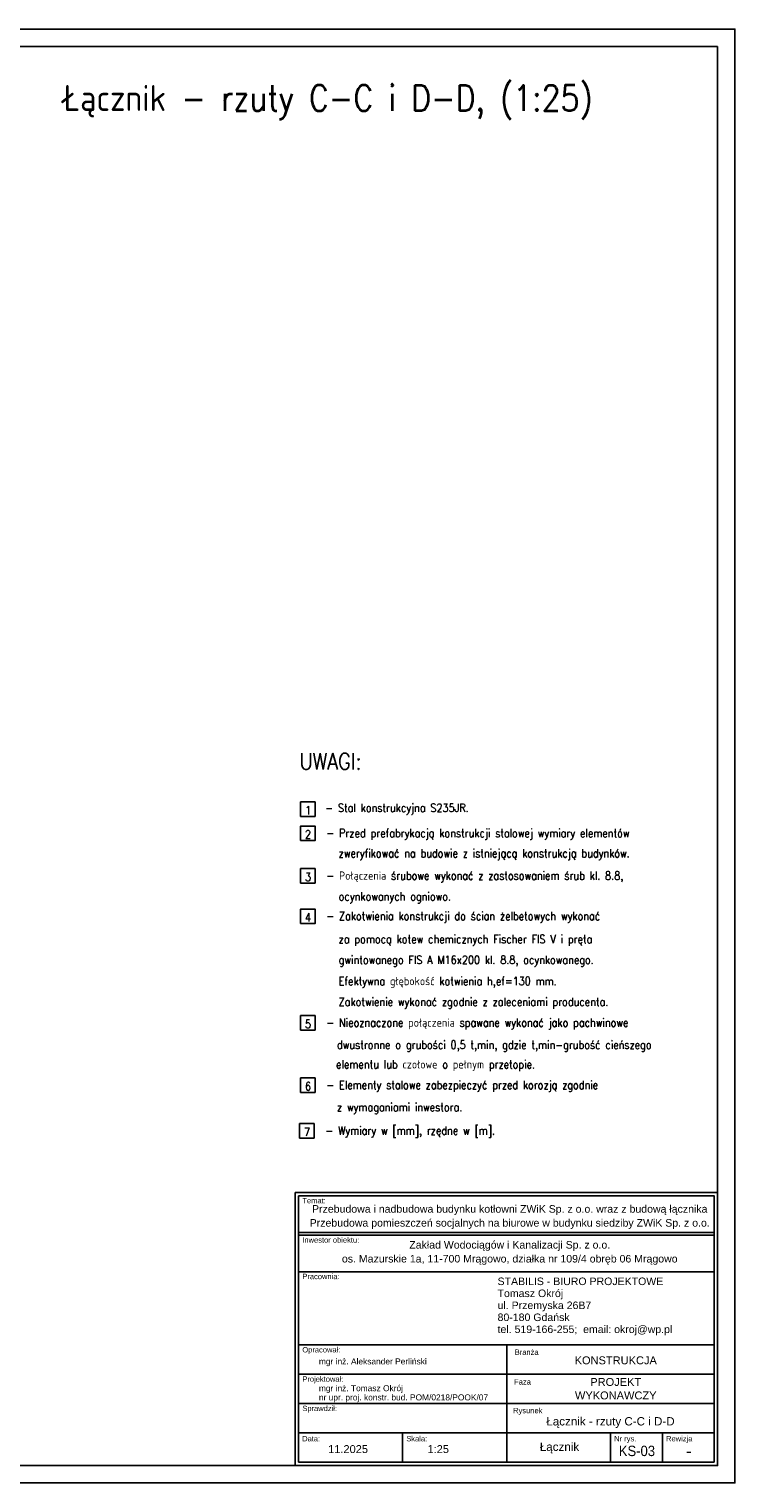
# Model space of a CAD drawing. Header units: centimetres. Extents: x 686402 to 1830517, y -1283654 to -666360.
# Tile 33 of 35: x 1794179 to 1799277, y -1033108 to -1022608. Entities that reach past the tile are written whole.
import ezdxf
from ezdxf.enums import TextEntityAlignment as Align

# ---------------------------------------------------------------- set-up
doc = ezdxf.new("R2010")
doc.units = ezdxf.units.CM
doc.header["$LTSCALE"] = 50
doc.header["$MEASUREMENT"] = 0
for name, color, linetype in [('0-Ramki', 2, 'Continuous'), ('5', 9, 'Continuous'), ('k_stal_opisy_5', 2, 'Continuous'), ('k_stal_widok', 7, 'Continuous')]:
    doc.layers.add(name, color=color, linetype=linetype)
doc.styles.add('ROMANS', font='ROMANS.SHX', dxfattribs={"width": 0.85})
doc.styles.add('standard2', font='ARIAL.TTF', dxfattribs={"height": 20})

msp = doc.modelspace()

# ---------------------------------------------------------------- linework, layer by layer
at = {"layer": '0-Ramki', "color": 1}
for p, q in [((1799151.6, -1022733.2), (1799151.6, -1032983.2)), ((1785051.6, -1032983.2), (1796100.6, -1032983.2))]:
    msp.add_line(p, q, dxfattribs=at)
at = {"layer": '0-Ramki', "color": 2}
for p, q in [((1796124.9, -1031035), (1796124.9, -1032958.9)), ((1799127.3, -1031035), (1799127.3, -1032958.9)), ((1797628.8, -1032112.1), (1796124.9, -1032112.1)), ((1796124.9, -1032112.1), (1796124.9, -1032747.2)), ((1797628.8, -1032747.2), (1797628.8, -1032112.1)), ((1796124.9, -1032323.8), (1797628.8, -1032323.8)), ((1796124.9, -1032535.5), (1797628.8, -1032535.5)), ((1797628.8, -1032535.5), (1799127.3, -1032535.5)), ((1796124.9, -1032747.2), (1797628.8, -1032747.2)), ((1796124.9, -1032958.9), (1796124.9, -1032747.2)), ((1796876.8, -1032958.9), (1796876.8, -1032747.2)), ((1797628.8, -1032958.9), (1797628.8, -1032747.2)), ((1798378.1, -1032958.9), (1798378.1, -1032747.2)), ((1798752.7, -1032958.9), (1798752.7, -1032747.2)), ((1799127.3, -1032747.2), (1799127.3, -1032958.9)), ((1799127.3, -1032958.9), (1796124.9, -1032958.9))]:
    msp.add_line(p, q, dxfattribs=at)
at = {"layer": '0-Ramki', "color": 1}
msp.add_lwpolyline([(1799151.6, -1022733.2), (1784551.6, -1022733.2)], dxfattribs=at)
msp.add_lwpolyline([(1796100.6, -1031010.7), (1799151.6, -1031010.7), (1799151.6, -1032983.2), (1796100.6, -1032983.2)], close=True, dxfattribs=at)
at = {"layer": '0-Ramki', "color": 2}
for points in [[(1796124.9, -1031035), (1799127.3, -1031035), (1799127.3, -1031298.6), (1796124.9, -1031298.6)], [(1796124.9, -1031319.3), (1799127.3, -1031319.3), (1799127.3, -1031582.9), (1796124.9, -1031582.9)], [(1797628.8, -1032112.1), (1799127.3, -1032112.1), (1799127.3, -1032323.8), (1797628.8, -1032323.8)], [(1797628.8, -1032323.8), (1799127.3, -1032323.8), (1799127.3, -1032535.5), (1797628.8, -1032535.5)], [(1797628.8, -1032535.5), (1799127.3, -1032535.5), (1799127.3, -1032747.2), (1797628.8, -1032747.2)]]:
    msp.add_lwpolyline(points, close=True, dxfattribs=at)
at = {"layer": '5'}
for points in [[(1796139.7, -1028294.3), (1796244.4, -1028294.3), (1796244.4, -1028189.5), (1796139.7, -1028189.5)], [(1796139.7, -1028469), (1796244.4, -1028469), (1796244.4, -1028364.3), (1796139.7, -1028364.3)], [(1796139.7, -1028776.2), (1796244.4, -1028776.2), (1796244.4, -1028671.5), (1796139.7, -1028671.5)], [(1796139.7, -1029068.3), (1796244.4, -1029068.3), (1796244.4, -1028963.5), (1796139.7, -1028963.5)], [(1796139.7, -1029838), (1796244.4, -1029838), (1796244.4, -1029733.3), (1796139.7, -1029733.3)], [(1796139.7, -1030288), (1796244.4, -1030288), (1796244.4, -1030183.3), (1796139.7, -1030183.3)], [(1796132.4, -1030617.8), (1796237.1, -1030617.8), (1796237.1, -1030513), (1796132.4, -1030513)]]:
    msp.add_lwpolyline(points, close=True, dxfattribs=at)
at = {"layer": 'k_stal_widok'}
msp.add_lwpolyline([(1784426.6, -1033108.2), (1799276.6, -1033108.2), (1799276.6, -1022608.2), (1784426.6, -1022608.2)], close=True, dxfattribs=at)

# ---------------------------------------------------------------- texts
at = {"layer": '0-Ramki', "color": 1, "style": 'standard2'}
for s, height, p in [('Temat:', 38.92, (1796152.6, -1031069.3)), ('Inwestor obiektu:', 38.919, (1796152.6, -1031353.6)), ('Pracownia:', 38.92, (1796152.6, -1031617.2)), ('STABILIS - BIURO PROJEKTOWE', 54.486, (1797562.6, -1031652.2)), ('Tomasz Okrój', 54.486, (1797562.6, -1031738.8)), ('ul. Przemyska 26B7', 54.486, (1797562.6, -1031825.4)), ('80-180 Gdańsk', 54.486, (1797562.6, -1031912)), ('tel. 519-166-255;  email: okroj@wp.pl', 54.486, (1797562.6, -1031998.6)), ('Opracował:', 38.92, (1796152.6, -1032146.4)), ('mgr inż. Aleksander Perliński', 43.243, (1796272.2, -1032230.7)), ('Projektował:', 38.919, (1796152.6, -1032358.1)), ('mgr inż. Tomasz Okrój', 43.243, (1796272.2, -1032424.1)), ('Sprawdził:', 38.92, (1796152.6, -1032569.8)), ('nr upr. proj. konstr. bud. POM/0218/POOK/07', 43.243, (1796272.2, -1032490.6)), ('Data:', 38.92, (1796151.4, -1032788.6)), ('Skala:', 38.92, (1796903.4, -1032788.6)), ('Nr rys.', 38.92, (1798404.6, -1032788.6)), ('Rewizja', 38.92, (1798779.2, -1032788.6))]:
    msp.add_text(s, height=height, rotation=359.99997, dxfattribs=at).set_placement(p, align=Align.MIDDLE_LEFT)
for s, height, p in [('Branża', 38.92, (1797772.6, -1032163.9)), ('KONSTRUKCJA', 57.081, (1798415.9, -1032222.9)), ('Faza', 38.92, (1797742.5, -1032378.4)), ('PROJEKT', 57.08, (1798415.9, -1032379.1)), ('WYKONAWCZY', 57.08, (1798415.9, -1032476.3)), ('Rysunek', 38.92, (1797780.8, -1032585.6)), ('Łącznik - rzuty C-C i D-D', 60, (1798378, -1032663.2)), ('11.2025', 57.08, (1796482.7, -1032863.8)), ('1:25', 57.08, (1797134, -1032863.8)), ('Łącznik', 60, (1798009.8, -1032847.2)), ('-', 90.8, (1798943.5, -1032877))]:
    msp.add_text(s, height=height, rotation=359.99997, dxfattribs=at).set_placement(p, align=Align.MIDDLE_CENTER)
at = {"layer": '0-Ramki', "color": 1, "style": 'standard2', "width": 0.9}
msp.add_text('KS-03', height=75, rotation=359.99997, dxfattribs=at).set_placement((1798568.9, -1032877), align=Align.MIDDLE_CENTER)
at = {"layer": '0-Ramki', "color": 1, "width": 3341, "attachment_point": 2, "style": 'standard2'}
for s, insert, char_height in [('{\\fArial|b0|i0|c238|p34;Przebudowa i nadbudowa budynku kotłowni ZWiK Sp. z o.o. wraz z budową łącznika}', (1797650.5, -1031102), 54.4864), ('{\\fArial|b0|i0|c238|p34;Przebudowa pomieszczeń socjalnych na biurowe w budynku siedziby ZWiK Sp. z o.o.}', (1797650.5, -1031202.7), 54.4864), ('{\\fArial|b0|i0|c238|p34;Zakład Wodociągów i Kanalizacji Sp. z o.o.}', (1797650.5, -1031361.2), 54.486), ('{\\fArial|b0|i0|c238|p34;os. Mazurskie 1a, 11-700 Mrągowo, działka nr 109/4 obręb 06 Mrągowo}', (1797650.5, -1031461.8), 54.486)]:
    msp.add_mtext(s, dxfattribs=dict(at, insert=insert, char_height=char_height))
at = {"layer": '5', "style": 'ROMANS', "width": 0.85}
for s, p in [('- Stal konstrukcyjna S235JR. ', (1796318.8, -1028262.4)), ('- Przed prefabrykacją konstrukcji stalowej wymiary elementów ', (1796326.4, -1028444.7)), ('zweryfikować na budowie z istniejącą konstrukcją budynków.', (1796415.1, -1028590.9)), ('- Połączenia śrubowe wykonać z zastosowaniem śrub kl. 8.8, ', (1796326.4, -1028751.9)), ('ocynkowanych ogniowo. ', (1796415.1, -1028902.4)), ('- Zakotwienia konstrukcji do ścian żelbetowych wykonać', (1796326.4, -1029043.9)), ('za pomocą kotew chemicznych Fischer FIS V i pręta', (1796415.1, -1029210.2)), ('gwintowanego FIS A M16x200 kl. 8.8, ocynkowanego.', (1796415.1, -1029360.2)), ('Efektywna głębokość kotwienia h,ef=130 mm.', (1796415.1, -1029513.7)), ('Zakotwienie wykonać zgodnie z zaleceniami producenta.', (1796415.1, -1029663.7)), ('- Nieoznaczone połączenia spawane wykonać jako pachwinowe', (1796326.4, -1029813.7)), ('  dwustronne o grubości 0,5 t,min, gdzie t,min-grubość cieńszego', (1796333, -1029973.9)), ('  elementu lub czołowe o pełnym przetopie. ', (1796326.4, -1030115.3)), ('- Elementy stalowe zabezpieczyć przed korozją zgodnie ', (1796326.4, -1030263.7)), ('  z wymaganiami inwestora.', (1796333, -1030423.9)), ('- Wymiary w [mm], rzędne w [m].', (1796319.1, -1030593.4))]:
    msp.add_text(s, height=59.85, dxfattribs=at).set_placement(p)
for tag, p in [('1', (1796194.1, -1028280)), ('2', (1796194.1, -1028454.7)), ('3', (1796194.1, -1028761.9)), ('4', (1796194.1, -1029054)), ('5', (1796194.1, -1029823.7)), ('6', (1796194.1, -1030273.7)), ('7', (1796186.8, -1030603.5))]:
    msp.add_attdef(tag, text='1', height=59.9, dxfattribs=at).set_placement(p, align=Align.CENTER)
at = {"layer": 'k_stal_opisy_5', "ltscale": 0.6, "style": 'ROMANS', "width": 0.85}
msp.add_text('Łącznik - rzuty C-C i D-D, (1:25)', height=187.5, dxfattribs=at).set_placement((1794425.3, -1023199.9))
at = {"layer": 'k_stal_opisy_5', "color": 2, "style": 'ROMANS', "width": 0.85}
msp.add_text('UWAGI:', height=119.7, dxfattribs=at).set_placement((1796132, -1027956.8))

doc.saveas('drawing.dxf')
